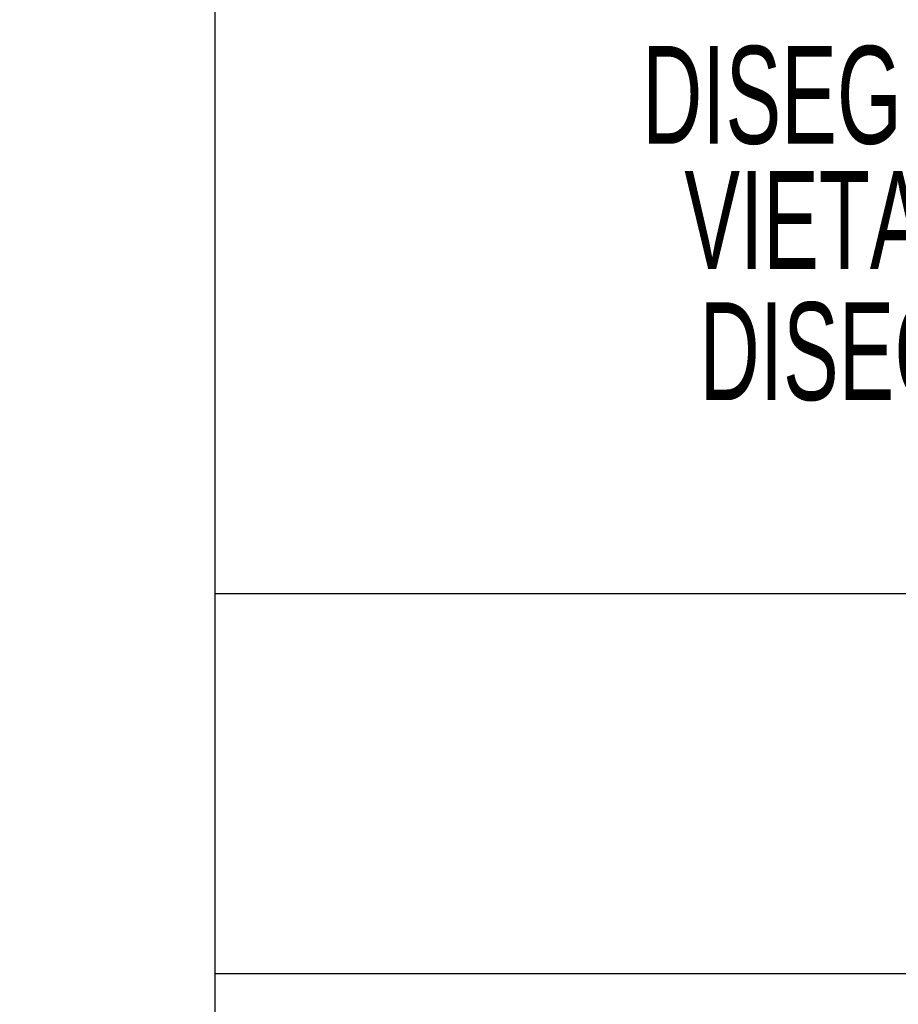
# Model space of a CAD drawing. Header units: millimetres. Extents: x 0 to 420, y 0 to 297.
# Tile 4 of 14: x 212 to 226, y 30 to 46. Entities that reach past the tile are written whole.
import ezdxf
from ezdxf.enums import TextEntityAlignment as Align

# ---------------------------------------------------------------- set-up
doc = ezdxf.new("R2010")
doc.units = ezdxf.units.MM
doc.layers.add('CARTIGLIO', color=140, linetype='Continuous')
doc.styles.add('SLDTEXTSTYLE0', font='TXT', dxfattribs={"width": 0.6382978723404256})
doc.styles.add('SLDTEXTSTYLE1', font='TXT', dxfattribs={"width": 0.675})

# ---------------------------------------------------------------- blocks, each defined once
blk = doc.blocks.new('SW_NOTE_0_16')
at = {"layer": 'CARTIGLIO', "color": 0, "insert": (21.07265624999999, 5.800804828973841), "char_height": 4.500000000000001, "attachment_point": 2, "style": 'SLDTEXTSTYLE1'}
blk.add_mtext('CONFIDENZIALE', dxfattribs=at)
blk = doc.blocks.new('SW_NOTE_0_17')
at = {"layer": 'CARTIGLIO', "color": 0, "insert": (28.04255319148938, 2.062508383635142), "char_height": 1.6, "attachment_point": 2, "style": 'SLDTEXTSTYLE0'}
blk.add_mtext('DISEGNO ESEGUITO CON CAD NON SONO AMMESSE VARIAZIONI', dxfattribs=at)
blk = doc.blocks.new('SW_NOTE_0_18')
at = {"layer": 'CARTIGLIO', "color": 0, "insert": (27.3404255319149, 2.062508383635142), "char_height": 1.6, "attachment_point": 2, "style": 'SLDTEXTSTYLE0'}
blk.add_mtext('VIETATO RIPRODURRE O COMUNICARNE A TERZI IL CONTENUTO.', dxfattribs=at)
blk = doc.blocks.new('SW_NOTE_0_21')
at = {"layer": 'CARTIGLIO', "color": 0, "insert": (10.27659574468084, 2.062508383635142), "char_height": 1.6, "attachment_point": 2, "style": 'SLDTEXTSTYLE0'}
blk.add_mtext("DISEGNO DI PROPRIETA'", dxfattribs=at)
blk = doc.blocks.new('Cartiglio ALUSIC')
at = {"layer": 'CARTIGLIO'}
for p, q in [((113.971100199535, 149.9990413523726), (113.971100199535, 94.99904135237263)), ((113.971100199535, 149.9990413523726), (113.971100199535, 115.5498549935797)), ((173.971100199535, 121.7636603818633), (113.971100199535, 121.7636603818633)), ((173.971100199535, 115.5498549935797), (113.971100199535, 115.5498549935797))]:
    blk.add_line(p, q, dxfattribs=at)
at = {"layer": 'CARTIGLIO', "color": 140}
for name, p in [('SW_NOTE_0_21', (118.9711016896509, 128.6603244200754)), ('SW_NOTE_0_18', (116.3533271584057, 126.6141659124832)), ('SW_NOTE_0_17', (115.6355512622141, 124.4682551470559)), ('SW_NOTE_0_16', (122.2362996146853, 115.4679531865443))]:
    blk.add_blockref(name, p, dxfattribs=at)
at = {"layer": 'CARTIGLIO', "color": 140, "style": 'SLDTEXTSTYLE0', "width": 0.6382978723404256}
for tag, height, p in [('AUTOATTR1', 3.5, (223.449403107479, 133.7003798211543)), ('AUTOATTR2', 3.5, (221.9290871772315, 127.4217635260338)), ('AUTOATTR11', 3.5, (222.8622803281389, 121.4105734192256)), ('AUTOATTR8', 4, (219.2444208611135, 110.0025032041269)), ('AUTOATTR9', 4, (218.1221976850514, 100.4234402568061)), ('AUTOATTR0', 4, (249.0325362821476, 100.3118048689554))]:
    blk.add_attdef(tag, text='', height=height, dxfattribs=at).set_placement(p, align=Align.TOP_CENTER)
at = {"layer": 'CARTIGLIO', "color": 140}
for tag in ['AUTOATTR13', 'AUTOATTR12', 'AUTOATTR10', 'AUTOATTR7', 'AUTOATTR6', 'AUTOATTR5', 'AUTOATTR4', 'AUTOATTR3']:
    blk.add_attdef(tag, (0, 0), '', height=4, dxfattribs=at)

msp = doc.modelspace()

# ---------------------------------------------------------------- block references
at = {"layer": 'CARTIGLIO'}
msp.add_blockref('Cartiglio ALUSIC', (101.206296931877, -84.82804008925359), dxfattribs=at)

doc.saveas('drawing.dxf')
